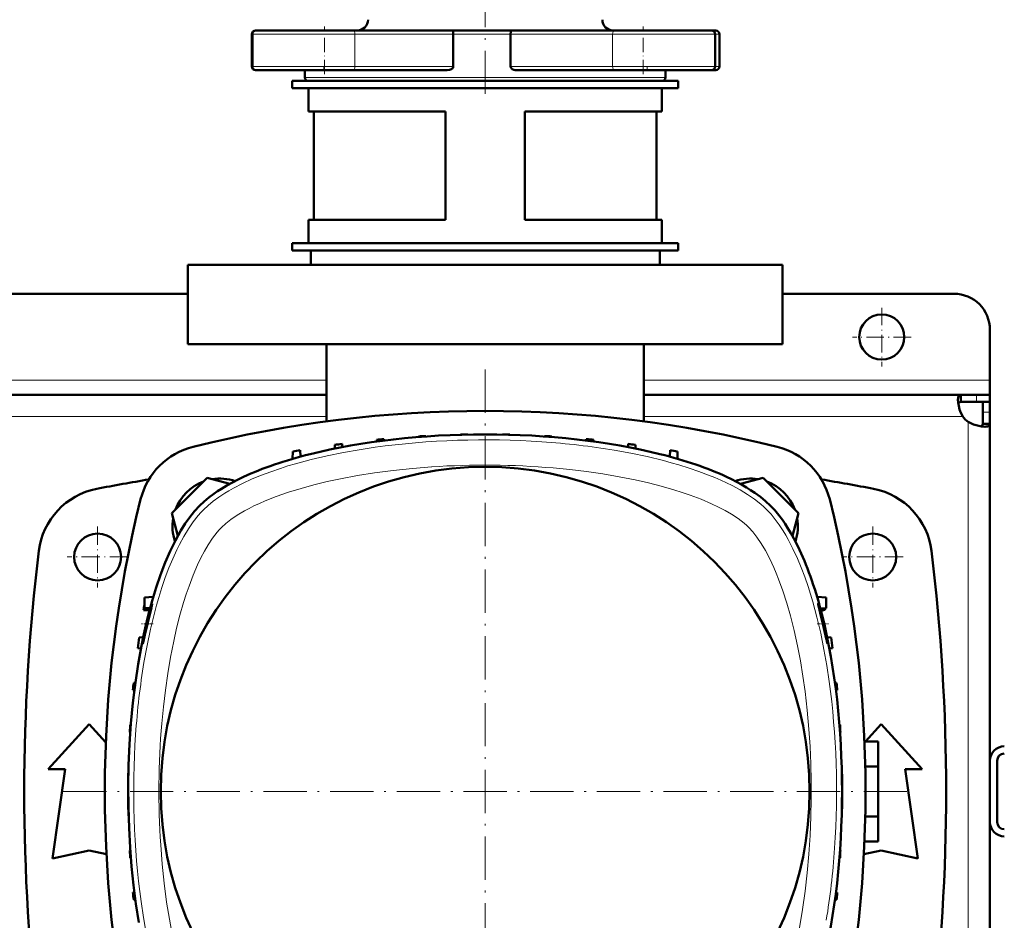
# Model space of a CAD drawing. Extents: x -1595 to 1972, y -1605 to 604.
# Tile 23 of 53: x 182 to 456, y -1155 to -906. Entities that reach past the tile are written whole.
import ezdxf

# ---------------------------------------------------------------- set-up
doc = ezdxf.new("R2010")
doc.units = 0
doc.linetypes.add('DASHDOT', pattern=[18.5, 12, -3, 0.5, -3])

msp = doc.modelspace()

# ---------------------------------------------------------------- linework, layer by layer
at = {"color": 7, "linetype": 'DASHDOT', "lineweight": 18}
for p, q in [((311.57, -926.22), (311.57, -883.19)), ((311.56, -1002.63), (311.56, -1236.63)), ((428.56, -1119.63), (194.56, -1119.63))]:
    msp.add_line(p, q, dxfattribs=at)
at = {"color": 7, "lineweight": 50}
for p, q in [((248.18, -908.63), (247.86, -908.63)), ((266.99, -908.63), (247.99, -908.63)), ((275.02, -908.63), (266.99, -908.63)), ((275.02, -908.63), (302.59, -908.63)), ((311.57, -908.63), (302.59, -908.63)), ((318.76, -908.63), (311.57, -908.63)), ((318.76, -908.63), (347.34, -908.63)), ((355.37, -908.63), (347.34, -908.63)), ((374.37, -908.63), (355.37, -908.63)), ((375.52, -908.63), (374.37, -908.63)), ((246.86, -909.63), (246.86, -918.63)), ((246.99, -909.63), (246.99, -918.63)), ((302.72, -909.63), (302.72, -918.63)), ((318.61, -909.63), (318.61, -918.63)), ((375.37, -909.63), (375.37, -918.63)), ((376.52, -909.63), (376.52, -918.63)), ((247.86, -919.63), (247.98, -919.63)), ((247.99, -919.63), (275.02, -919.63)), ((261.57, -919.63), (261.57, -921.63)), ((301.06, -919.63), (275.02, -919.63)), ((347.34, -919.63), (320.37, -919.63)), ((347.34, -919.63), (374.37, -919.63)), ((361.57, -919.63), (361.57, -921.63)), ((374.38, -919.63), (375.52, -919.63)), ((258.07, -922.63), (311.57, -922.63)), ((258.07, -922.63), (258.07, -924.63)), ((262.57, -922.63), (311.57, -922.63)), ((311.57, -922.63), (365.07, -922.63)), ((311.57, -922.63), (360.57, -922.63)), ((365.07, -922.63), (365.07, -924.63)), ((258.07, -924.63), (311.57, -924.63)), ((262.57, -931.13), (262.57, -924.63)), ((311.57, -924.63), (365.07, -924.63)), ((360.57, -931.13), (360.57, -924.63)), ((300.57, -931.13), (262.57, -931.13)), ((264.07, -961.13), (264.07, -931.13)), ((300.57, -961.13), (300.57, -931.13)), ((360.57, -931.13), (322.57, -931.13)), ((322.57, -961.13), (322.57, -931.13)), ((359.07, -961.13), (359.07, -931.13)), ((300.57, -961.13), (262.57, -961.13)), ((262.57, -967.63), (262.57, -961.13)), ((360.57, -961.13), (322.57, -961.13)), ((360.57, -967.63), (360.57, -961.13)), ((258.07, -967.63), (311.57, -967.63)), ((258.07, -967.63), (258.07, -969.63)), ((311.57, -967.63), (262.57, -967.63)), ((311.57, -967.63), (365.07, -967.63)), ((360.57, -967.63), (311.57, -967.63)), ((365.07, -967.63), (365.07, -969.63)), ((258.07, -969.63), (311.57, -969.63)), ((263.17, -973.63), (263.17, -969.63)), ((311.57, -969.63), (365.07, -969.63)), ((359.97, -969.63), (359.97, -973.63)), ((229.07, -973.63), (311.57, -973.63)), ((229.07, -995.63), (229.07, -973.63)), ((311.57, -973.63), (394.07, -973.63)), ((394.07, -995.63), (394.07, -973.63)), ((229.07, -981.63), (74.07, -981.63)), ((441.57, -981.63), (394.07, -981.63)), ((451.57, -1005.63), (451.57, -991.63)), ((311.57, -995.63), (229.07, -995.63)), ((267.57, -1017.03), (267.57, -995.63)), ((394.07, -995.63), (311.57, -995.63)), ((355.57, -1017.03), (355.57, -995.63)), ((451.57, -1009.63), (451.57, -1005.63)), ((267.57, -1009.63), (35.57, -1009.63)), ((443.54, -1009.63), (355.57, -1009.63)), ((443.54, -1009.63), (443.54, -1011.63)), ((447.87, -1009.63), (443.54, -1009.63)), ((451.57, -1009.63), (447.87, -1009.63)), ((451.57, -1009.63), (451.57, -1011.63)), ((447.87, -1011.63), (443.54, -1011.63)), ((451.57, -1011.63), (447.87, -1011.63)), ((449.57, -1014.5), (449.57, -1011.63)), ((451.57, -1011.63), (451.47, -1011.63)), ((451.57, -1014.5), (451.57, -1011.63)), ((449.57, -1017.66), (449.57, -1014.5)), ((451.57, -1017.66), (451.57, -1014.5)), ((451.57, -1017.66), (449.57, -1017.66)), ((451.57, -1111.07), (451.57, -1017.66)), ((293.12, -1021.2), (293.11, -1021.35)), ((295.12, -1021.08), (295.12, -1021.2)), ((304.74, -1020.71), (304.74, -1020.73)), ((318.37, -1020.71), (318.37, -1020.73)), ((327.99, -1021.08), (327.99, -1021.2)), ((329.99, -1021.2), (330, -1021.35)), ((269.87, -1023.54), (269.83, -1024.55)), ((271.87, -1023.27), (271.9, -1024.15)), ((281.49, -1022.14), (281.48, -1022.6)), ((283.49, -1021.95), (283.51, -1022.33)), ((339.62, -1021.95), (339.61, -1022.33)), ((341.62, -1022.14), (341.64, -1022.6)), ((351.24, -1023.27), (351.21, -1024.15)), ((353.24, -1023.54), (353.28, -1024.55)), ((258.17, -1027.4), (258.24, -1025.41)), ((260.31, -1026.8), (260.24, -1025.05)), ((362.81, -1026.8), (362.87, -1025.05)), ((364.94, -1027.4), (364.87, -1025.41)), ((234.44, -1032.71), (224.64, -1042.51)), ((240.7, -1034.38), (234.44, -1032.71)), ((388.69, -1032.71), (382.42, -1034.39)), ((398.49, -1042.51), (388.69, -1032.71)), ((224.64, -1042.51), (226.32, -1048.76)), ((396.81, -1048.78), (398.49, -1042.51)), ((217.05, -1065.85), (219.48, -1065.72)), ((217.05, -1068.85), (217.05, -1065.85)), ((403.63, -1065.72), (406.15, -1065.85)), ((406.15, -1065.85), (406.15, -1068.85)), ((216.79, -1069.39), (216.8, -1069.34)), ((218.44, -1069.44), (216.79, -1069.39)), ((216.8, -1069.34), (218.45, -1069.4)), ((217.05, -1068.85), (218.6, -1068.85)), ((404.54, -1068.93), (406.15, -1068.85)), ((404.67, -1069.44), (405.17, -1069.43)), ((217.62, -1073.13), (217.61, -1073.17)), ((405.21, -1073.17), (405.2, -1073.13)), ((406.16, -1077.28), (405.21, -1073.17)), ((216.69, -1076.88), (215.61, -1076.92)), ((216.56, -1078.71), (216.56, -1078.71)), ((407.5, -1076.92), (406.42, -1076.88)), ((215.19, -1079.94), (216.08, -1079.97)), ((407.04, -1079.97), (407.92, -1079.94)), ((214.07, -1089.57), (214.53, -1089.55)), ((408.59, -1089.55), (409.05, -1089.57)), ((213.87, -1091.57), (214.26, -1091.58)), ((408.85, -1091.58), (409.24, -1091.57)), ((190.34, -1113.51), (201.72, -1101.01)), ((201.72, -1101.01), (206.34, -1106.09)), ((213.01, -1103.19), (213.13, -1103.2)), ((213.12, -1101.19), (213.28, -1101.19)), ((409.83, -1101.19), (409.99, -1101.19)), ((409.98, -1103.2), (410.11, -1103.19)), ((417.08, -1105.77), (421.42, -1101.01)), ((421.42, -1101.01), (432.79, -1113.51)), ((416.78, -1105.77), (420.57, -1105.77)), ((420.57, -1105.77), (420.57, -1112.7)), ((451.57, -1111.13), (451.57, -1128.13)), ((453.57, -1111.13), (453.57, -1128.13)), ((195.09, -1113.51), (190.34, -1113.51)), ((191.59, -1138.26), (195.09, -1113.51)), ((212.63, -1112.82), (212.65, -1112.82)), ((410.46, -1112.82), (410.48, -1112.82)), ((416.99, -1112.7), (420.57, -1112.7)), ((420.57, -1112.7), (420.57, -1126.56)), ((428.04, -1113.51), (431.54, -1138.26)), ((432.79, -1113.51), (428.04, -1113.51)), ((212.56, -1114.82), (212.56, -1119.47)), ((212.6, -1114.82), (212.61, -1114.82)), ((410.52, -1114.82), (410.56, -1114.82)), ((410.56, -1124.44), (410.56, -1114.82)), ((410.56, -1114.82), (410.56, -1114.82)), ((212.56, -1119.79), (212.56, -1124.45)), ((212.6, -1124.44), (212.61, -1124.44)), ((410.52, -1124.44), (410.56, -1124.45)), ((410.56, -1124.45), (410.56, -1124.44)), ((212.63, -1126.44), (212.65, -1126.44)), ((410.46, -1126.44), (410.48, -1126.44)), ((416.99, -1126.56), (420.57, -1126.56)), ((420.57, -1126.56), (420.57, -1133.49)), ((451.57, -1128.2), (451.57, -1221.6)), ((201.72, -1136.01), (191.59, -1138.26)), ((206.52, -1137.07), (201.72, -1136.01)), ((213.01, -1136.07), (213.13, -1136.06)), ((409.98, -1136.06), (410.11, -1136.07)), ((421.42, -1136.01), (416.61, -1137.07)), ((416.78, -1133.49), (420.57, -1133.49)), ((431.54, -1138.26), (421.42, -1136.01)), ((213.12, -1138.07), (213.28, -1138.07)), ((409.83, -1138.07), (409.99, -1138.07)), ((213.87, -1147.69), (214.26, -1147.68)), ((214.07, -1149.69), (214.53, -1149.71)), ((408.59, -1149.71), (409.05, -1149.69)), ((408.85, -1147.68), (409.24, -1147.69))]:
    msp.add_line(p, q, dxfattribs=at)
at = {"color": 7, "linetype": 'DASHDOT', "lineweight": 18, "ltscale": 0.329999}
for p, q in [((266.99, -920.73), (266.99, -907.53)), ((355.37, -920.73), (355.37, -907.53))]:
    msp.add_line(p, q, dxfattribs=at)
at = {"color": 7, "lineweight": 18}
for p, q in [((246.86, -909.63), (246.99, -909.63)), ((246.99, -909.63), (266.99, -909.63)), ((266.99, -909.63), (275.44, -909.63)), ((302.72, -909.63), (275.44, -909.63)), ((275.44, -909.63), (275.44, -918.63)), ((302.72, -909.63), (311.57, -909.63)), ((311.57, -909.63), (318.61, -909.63)), ((346.92, -909.63), (318.61, -909.63)), ((346.92, -909.63), (355.37, -909.63)), ((346.92, -909.63), (346.92, -918.63)), ((355.37, -909.63), (375.37, -909.63)), ((375.37, -909.63), (376.52, -909.63)), ((246.99, -918.63), (246.86, -918.63)), ((266.99, -918.63), (246.99, -918.63)), ((275.44, -918.63), (266.99, -918.63)), ((275.44, -918.63), (302.72, -918.63)), ((318.61, -918.63), (346.92, -918.63)), ((355.37, -918.63), (346.92, -918.63)), ((375.37, -918.63), (355.37, -918.63)), ((376.52, -918.63), (375.37, -918.63)), ((311.57, -921.63), (261.57, -921.63)), ((361.57, -921.63), (311.57, -921.63)), ((267.57, -1005.63), (35.57, -1005.63)), ((451.57, -1005.63), (355.57, -1005.63)), ((447.87, -1009.63), (447.87, -1011.63)), ((267.57, -1015.63), (35.57, -1015.63)), ((444.03, -1015.63), (355.57, -1015.63)), ((451.57, -1014.5), (449.57, -1014.5)), ((445.57, -1119.63), (445.57, -1017.17)), ((445.57, -1119.63), (445.57, -1222.1))]:
    msp.add_line(p, q, dxfattribs=at)
at = {"color": 7, "linetype": 'DASHDOT', "lineweight": 18, "ltscale": 0.029999}
for p, q in [((266.86, -919.73), (266.86, -918.53)), ((356.52, -919.73), (356.52, -918.53))]:
    msp.add_line(p, q, dxfattribs=at)
at = {"color": 7, "linetype": 'DASHDOT', "lineweight": 18, "ltscale": 0.40625}
for p, q in [((421.57, -985.51), (421.57, -1001.76)), ((429.69, -993.63), (413.44, -993.63))]:
    msp.add_line(p, q, dxfattribs=at)
at = {"color": 7, "linetype": 'DASHDOT', "lineweight": 18, "ltscale": 0.422498}
for p, q in [((204.07, -1046.18), (204.07, -1063.08)), ((419.07, -1046.18), (419.07, -1063.08))]:
    msp.add_line(p, q, dxfattribs=at)
at = {"color": 7, "linetype": 'DASHDOT', "lineweight": 18, "ltscale": 0.422501}
for p, q in [((212.52, -1054.63), (195.62, -1054.63)), ((427.52, -1054.63), (410.62, -1054.63))]:
    msp.add_line(p, q, dxfattribs=at)
at = {"color": 7, "linetype": 'DASHDOT', "lineweight": 18, "ltscale": 0.079549}
msp.add_line((219.46, -1073.13), (216.28, -1073.13), dxfattribs=at)
at = {"color": 7, "linetype": 'DASHDOT', "lineweight": 18, "ltscale": 0.079408}
msp.add_line((403.66, -1073.13), (406.83, -1073.13), dxfattribs=at)
at = {"color": 7, "lineweight": 50}
for points in [[(302.59, -908.63), (302.6, -908.63), (302.61, -908.64), (302.62, -908.65), (302.64, -908.72), (302.69, -908.96), (302.72, -909.63)], [(318.76, -908.63), (318.75, -908.63), (318.74, -908.64), (318.73, -908.65), (318.7, -908.72), (318.65, -908.96), (318.61, -909.63)], [(302.72, -918.63), (302.68, -918.84), (302.58, -919.03), (302.43, -919.19), (302.26, -919.32), (301.98, -919.46), (301.68, -919.56), (301.06, -919.63)], [(320.37, -919.63), (319.93, -919.6), (319.5, -919.5), (319.1, -919.32), (318.92, -919.19), (318.76, -919.03), (318.65, -918.84), (318.61, -918.63)], [(442.69, -1011.05), (442.75, -1010.4), (442.82, -1010.14), (442.93, -1009.94), (443.07, -1009.78), (443.23, -1009.68), (443.54, -1009.63)], [(444.03, -1015.63), (443.55, -1014.68), (443.18, -1013.71), (442.91, -1012.74), (442.74, -1011.82), (442.69, -1011.05)], [(442.78, -1012.07), (442.94, -1011.82), (443.2, -1011.68), (443.54, -1011.63)], [(450.14, -1018.51), (449.2, -1018.43), (448.14, -1018.21), (447.03, -1017.86), (446.29, -1017.54), (445.57, -1017.17)], [(449.57, -1017.66), (449.52, -1018), (449.38, -1018.25), (449.13, -1018.42)], [(451.57, -1017.66), (451.55, -1017.85), (451.49, -1018.01), (451.4, -1018.15), (451.26, -1018.27), (451.08, -1018.36), (450.87, -1018.43), (450.53, -1018.49), (450.14, -1018.51)], [(244.56, -1032.42), (243.02, -1033.16), (241.44, -1033.98), (239.93, -1034.82), (238.42, -1035.72), (237.35, -1036.42), (236.3, -1037.14), (234.92, -1038.17), (233.61, -1039.27), (232.36, -1040.44)], [(390.75, -1040.44), (389.37, -1039.15), (387.91, -1037.96), (386.39, -1036.84), (385.21, -1036.06), (384.02, -1035.32), (382.64, -1034.51), (381.26, -1033.76), (379.89, -1033.06), (378.55, -1032.42)], [(232.36, -1040.44), (230.98, -1041.92), (229.66, -1043.57), (228.38, -1045.37), (227.16, -1047.3), (226.38, -1048.64), (225.63, -1050.03), (224.89, -1051.5), (224.17, -1053.02), (222.82, -1056.14), (221.51, -1059.54), (220.29, -1063.09), (219.18, -1066.75), (218.16, -1070.52), (217.24, -1074.37), (216.7, -1076.82), (216.21, -1079.3), (215.31, -1084.32), (214.54, -1089.42), (214.18, -1092.24), (213.85, -1095.09), (213.31, -1100.81), (212.92, -1106.58), (212.67, -1112.39), (212.56, -1118.2), (212.6, -1124.03), (212.78, -1129.84), (213.07, -1135.15), (213.48, -1140.43), (214.02, -1145.67), (214.68, -1150.85), (215.48, -1155.96)], [(398.77, -1052.64), (398.03, -1051.09), (397.21, -1049.52), (396.37, -1048), (395.46, -1046.5), (394.77, -1045.43), (394.04, -1044.37), (393.02, -1043), (391.92, -1041.68), (390.75, -1040.44)], [(219.15, -1067.66), (219.06, -1067.9), (218.73, -1068.9), (218.21, -1070.74), (217.62, -1073.13)], [(219.17, -1067.8), (219.19, -1067.64), (219.19, -1067.63), (219.18, -1067.62), (219.18, -1067.62), (219.18, -1067.62)], [(403.93, -1067.67), (403.93, -1067.64), (403.93, -1067.63), (403.93, -1067.62), (403.93, -1067.62), (403.93, -1067.62)], [(403.93, -1067.62), (403.93, -1067.62), (403.94, -1067.62), (403.94, -1067.63), (403.95, -1067.64), (404.01, -1067.78)], [(405.2, -1073.13), (404.48, -1070.11), (404.08, -1068.45), (403.95, -1067.83), (403.93, -1067.67)], [(217.92, -1073.13), (218.81, -1069.39), (218.97, -1068.72)], [(404.31, -1068.68), (404.99, -1071.07), (405.5, -1073.13)], [(216.56, -1078.71), (216.57, -1078.7), (216.58, -1078.69), (216.61, -1078.6), (216.79, -1077.95), (217.2, -1076.2), (217.92, -1073.13)], [(405.5, -1073.13), (405.95, -1075.18), (406.32, -1077.03), (406.54, -1078.41), (406.56, -1078.66), (406.56, -1078.69), (406.56, -1078.7)], [(216.58, -1078.34), (216.55, -1078.67), (216.55, -1078.7), (216.56, -1078.71), (216.56, -1078.71), (216.56, -1078.71), (216.56, -1078.71)], [(406.55, -1078.71), (406.55, -1078.71), (406.55, -1078.71), (406.53, -1078.67), (406.44, -1078.38)]]:
    msp.add_lwpolyline(points, dxfattribs=at)
at = {"color": 7, "lineweight": 18}
for points in [[(233.44, -1041.51), (234.71, -1040.32), (236.13, -1039.16), (237.67, -1038.04), (239.34, -1036.95), (240.51, -1036.25), (241.72, -1035.56), (244.27, -1034.24), (246.97, -1033), (249.49, -1031.96), (252.1, -1030.97), (254.79, -1030.05), (256.86, -1029.39), (258.96, -1028.76), (263.28, -1027.6), (267.71, -1026.56), (272.24, -1025.64), (276.61, -1024.87), (281.05, -1024.2)], [(347.31, -1025), (351.97, -1025.85), (356.54, -1026.81), (361, -1027.9), (363.18, -1028.49), (365.33, -1029.11), (368.14, -1029.98), (370.87, -1030.92), (373.52, -1031.92), (375.23, -1032.61), (376.89, -1033.33), (378.49, -1034.08), (380.05, -1034.85), (382.27, -1036.05), (384.36, -1037.32), (386.29, -1038.64), (388.04, -1040.01), (388.88, -1040.76), (389.68, -1041.51)], [(238.39, -1046.46), (239.59, -1045.36), (241.01, -1044.25), (242.8, -1043.04), (244.77, -1041.87), (246.08, -1041.17), (247.44, -1040.49), (248.95, -1039.78), (250.5, -1039.1), (253.63, -1037.87), (257.01, -1036.68), (260.49, -1035.6), (264.07, -1034.62), (267.73, -1033.73), (271.45, -1032.92), (276.11, -1032.05), (280.84, -1031.3), (286.09, -1030.61), (291.39, -1030.05), (296.73, -1029.64)], [(330.41, -1029.94), (335.05, -1030.38), (339.66, -1030.93), (344.23, -1031.59), (348.75, -1032.36), (353.2, -1033.24), (356.84, -1034.07), (360.41, -1034.98), (363.91, -1035.99), (366.22, -1036.72), (368.47, -1037.49), (371.49, -1038.64), (374.38, -1039.88), (376.32, -1040.8), (378.16, -1041.77), (379.89, -1042.77)], [(216.93, -1083.88), (217.77, -1079.22), (218.74, -1074.65), (219.82, -1070.19), (220.41, -1068.01), (221.03, -1065.86), (221.91, -1063.05), (222.85, -1060.31), (223.84, -1057.67), (224.54, -1055.96), (225.26, -1054.3), (226, -1052.69), (226.77, -1051.14), (227.98, -1048.91), (229.25, -1046.83), (230.57, -1044.9), (231.94, -1043.15), (232.68, -1042.3), (233.44, -1041.51)], [(379.89, -1042.77), (381.73, -1043.99), (382.62, -1044.64), (383.43, -1045.29), (384.11, -1045.88), (384.73, -1046.46)], [(389.68, -1041.51), (390.86, -1042.79), (392.02, -1044.2), (393.15, -1045.75), (394.24, -1047.41), (394.94, -1048.58), (395.63, -1049.79), (396.94, -1052.35), (398.19, -1055.05), (399.23, -1057.56), (400.22, -1060.17), (401.14, -1062.86), (401.8, -1064.93), (402.43, -1067.04), (403.59, -1071.35), (404.63, -1075.78), (405.55, -1080.31), (406.32, -1084.69), (406.99, -1089.13)], [(234.7, -1051.3), (235.91, -1049.45), (236.56, -1048.57), (237.21, -1047.76), (237.8, -1047.08), (238.39, -1046.46)], [(384.73, -1046.46), (385.83, -1047.67), (386.94, -1049.09), (388.14, -1050.87), (389.3, -1052.82), (390.52, -1055.14), (391.66, -1057.59)], [(221.87, -1100.78), (222.31, -1096.14), (222.86, -1091.53), (223.52, -1086.96), (224.28, -1082.44), (225.17, -1077.98), (225.99, -1074.35), (226.91, -1070.78), (227.91, -1067.28), (228.64, -1064.97), (229.42, -1062.71), (230.57, -1059.7), (231.81, -1056.81), (232.73, -1054.87), (233.69, -1053.03), (234.7, -1051.3)], [(391.66, -1057.59), (392.32, -1059.15), (392.96, -1060.74), (394.15, -1064.02), (395.24, -1067.42), (396.24, -1070.91), (397.29, -1075.04), (398.21, -1079.26), (399.01, -1083.44), (399.71, -1087.67), (400.31, -1091.94), (400.91, -1097.13), (401.38, -1102.35), (401.7, -1107.18), (401.91, -1112.03), (402.02, -1116.89), (402.03, -1121.76), (401.93, -1126.61)], [(401.93, -1126.61), (401.71, -1131.83), (401.37, -1137.04), (400.9, -1142.21), (400.31, -1147.35), (399.58, -1152.43), (398.71, -1157.46), (397.83, -1161.83), (396.82, -1166.13), (395.8, -1169.95), (394.67, -1173.68), (393.55, -1176.94), (392.33, -1180.09), (391.36, -1182.33), (390.34, -1184.48), (389.26, -1186.51)], [(238.39, -1192.8), (237.28, -1191.6), (236.17, -1190.18), (234.96, -1188.39), (233.79, -1186.42), (233.09, -1185.11), (232.41, -1183.75), (231.71, -1182.24), (231.03, -1180.68), (229.79, -1177.56), (228.61, -1174.18), (227.53, -1170.69), (226.54, -1167.11), (225.65, -1163.46), (224.85, -1159.74), (223.97, -1155.08), (223.22, -1150.35), (222.53, -1145.1), (221.98, -1139.8), (221.56, -1134.46)], [(233.44, -1197.75), (232.25, -1196.47), (231.09, -1195.06), (229.96, -1193.51), (228.88, -1191.85), (228.17, -1190.68), (227.49, -1189.47), (226.17, -1186.92), (224.93, -1184.22), (223.88, -1181.7), (222.9, -1179.09), (221.97, -1176.4), (221.31, -1174.33), (220.69, -1172.23), (219.52, -1167.91), (218.49, -1163.48), (217.56, -1158.95), (216.79, -1154.58), (216.12, -1150.14)]]:
    msp.add_lwpolyline(points, dxfattribs=at)
at = {"color": 7, "lineweight": 50}
for centre, radius in [((421.57, -993.63), 6.25), ((311.56, -1119.63), 90), ((204.07, -1054.63), 6.5), ((419.07, -1054.63), 6.5)]:
    msp.add_circle(centre, radius, dxfattribs=at)
for centre, radius, start, end in [((276.07, -905.63), 3, 270, 360), ((347.07, -905.63), 3, 180, 270), ((247.86, -909.63), 1, 90, 180), ((247.99, -909.63), 1, 90, 180), ((374.37, -909.63), 1, 0, 90), ((375.52, -909.63), 1, 0, 90), ((247.86, -918.63), 1, 180, 270), ((247.99, -918.63), 1, 180, 270), ((374.37, -918.63), 1, 270, 360), ((375.52, -918.63), 1, 270, 360), ((262.57, -921.63), 1, 180, 270), ((360.57, -921.63), 1, 270, 360), ((441.57, -991.63), 10, 0, 90), ((311.57, -1349.25), 335.12, 76.0141, 103.9859), ((449.69, -1011.51), 7, 216.0817, 233.9139), ((311.56, -1320.63), 300, 93.1409, 93.5235), ((311.56, -1320.63), 300, 90.9192, 91.3012), ((311.56, -1320.63), 300, 88.6988, 89.0808), ((311.56, -1320.63), 300, 86.4765, 86.8591), ((235.41, -1043.47), 20, 103.9859, 166.0141), ((311.56, -1320.63), 300, 97.602, 97.9876), ((311.56, -1320.63), 300, 95.3674, 95.7512), ((311.56, -1320.63), 300, 84.2488, 84.6326), ((311.56, -1320.63), 300, 82.0124, 82.398), ((387.72, -1043.47), 20, 13.9859, 76.0141), ((311.56, -1320.63), 300, 99.8484, 100.2363), ((311.56, -1320.63), 300, 79.7637, 80.1516), ((311.57, -1590.88), 565.5, 99.4938, 100.9844), ((238.03, -1046.09), 13.2, 110.38, 159.62), ((238.03, -1046.09), 13.2, 71.5125, 99.62), ((385.1, -1046.09), 13.2, 80.38, 108.5343), ((385.1, -1046.09), 13.2, 20.38, 69.62), ((311.57, -1590.88), 565.5, 79.0156, 80.5062), ((207.62, -1055.38), 20, 100.9844, 173.0365), ((415.51, -1055.38), 20, 6.9635, 79.0156), ((541.18, -1119.63), 335.12, 166.0141, 193.9859), ((81.95, -1119.63), 335.12, 346.0141, 13.9859), ((238.03, -1046.09), 13.2, 170.38, 198.4658), ((385.1, -1046.09), 13.2, 341.444, 9.62), ((733.72, -1119.63), 550, 173.0365, 186.9635), ((-110.58, -1119.63), 550, 353.0365, 6.9635), ((199.54, -1063.98), 20, 346.2776, 348.9768), ((219.23, -1067.68), 0.0789, 126.8724, 163.6391), ((389.47, -1073.09), 15.48, 16.5335, 20.0564), ((512.56, -1119.63), 300, 170.0727, 170.3496), ((405.14, -1068.43), 1, 272, 334.7073), ((295.22, -1091.54), 79.76, 166.6801, 169.6521), ((512.56, -1119.63), 300, 171.8143, 172.398), ((242.84, -1082.01), 26.51, 169.5882, 172.0589), ((441.9, -1069.04), 36.67, 192.9799, 194.7608), ((406.55, -1078.7), 0.0068, 280.5937, 347.6523), ((110.56, -1119.63), 300, 7.602, 8.1857), ((512.56, -1119.63), 300, 174.2488, 174.6326), ((110.56, -1119.63), 300, 5.3674, 5.7512), ((512.56, -1119.63), 300, 176.4765, 176.8591), ((110.56, -1119.63), 300, 3.1409, 3.5235), ((455.57, -1111.13), 4, 90, 180), ((455.57, -1111.13), 2, 90, 180), ((512.56, -1119.63), 300, 178.6988, 179.0808), ((110.56, -1119.63), 300, 0.9192, 1.3012), ((213.56, -1124.44), 1, 180.0772, 196.9461), ((512.56, -1119.63), 300, 180.9192, 181.3012), ((110.56, -1119.63), 300, 358.6988, 359.0808), ((455.57, -1128.13), 4, 180, 270), ((455.57, -1128.13), 2, 180, 270), ((512.56, -1119.63), 300, 183.1409, 183.5235), ((110.56, -1119.63), 300, 356.4765, 356.8591), ((512.56, -1119.63), 300, 185.3674, 185.7512), ((110.56, -1119.63), 300, 354.2488, 354.6326)]:
    msp.add_arc(centre, radius, start, end, dxfattribs=at)
at = {"color": 7, "lineweight": 18}
for centre, major_axis, ratio, start_param, end_param in [((275.02, -909.63), (0, -1), 0.422618, 1.570796, 3.141593), ((347.34, -909.63), (0, -1), 0.422618, 3.141593, 4.712389), ((275.02, -918.63), (0, -1), 0.422618, 0, 1.570796), ((347.34, -918.63), (0, 1), 0.422618, 1.570796, 3.141593), ((311.54, -1051.51), (83.23, 0.01), 0.352744, 1.380583, 1.945852), ((311.76, -1051.27), (82.84, -0.08), 0.351398, 1.127543, 1.382617), ((311.54, -1057.06), (79.94, 0.01), 0.349164, 1.332486, 1.757153), ((243.19, -1119.43), (-0.08, -82.84), 0.351398, 4.269136, 4.52421), ((379.67, -1119.62), (0.01, -83.23), 0.352744, 1.380582, 1.945852), ((248.99, -1119.65), (0.01, -79.94), 0.349164, 4.474079, 4.898746), ((243.44, -1119.64), (0.01, -83.23), 0.352744, 4.522175, 5.087445), ((379.92, -1119.83), (-0.08, -82.84), 0.351398, 1.127543, 1.382617)]:
    msp.add_ellipse(centre, major_axis=major_axis, ratio=ratio, start_param=start_param, end_param=end_param, dxfattribs=at)
at = {"color": 7, "lineweight": 50}
for centre, major_axis, ratio, start_param, end_param in [((313.1, -1052.07), (86.66, -0.65), 0.36274, 1.591335, 2.189042), ((309.99, -1052.08), (86.68, 0.66), 0.362703, 0.952302, 1.549968), ((321.72, -1053.88), (94.64, -3.02), 0.351803, 2.250394, 2.535), ((301.52, -1053.83), (94.51, 2.98), 0.351815, 0.60704, 0.891907), ((377.31, -1129.79), (-3.02, -94.64), 0.351803, 2.250394, 2.535), ((379.11, -1121.18), (-0.65, -86.66), 0.36274, 1.591334, 2.189042), ((213.56, -1114.82), (0, -0.999), 0.999391, 4.416449, 4.711037), ((379.11, -1118.06), (0.66, -86.68), 0.362703, 0.952302, 1.549967)]:
    msp.add_ellipse(centre, major_axis=major_axis, ratio=ratio, start_param=start_param, end_param=end_param, dxfattribs=at)

doc.saveas('drawing.dxf')
